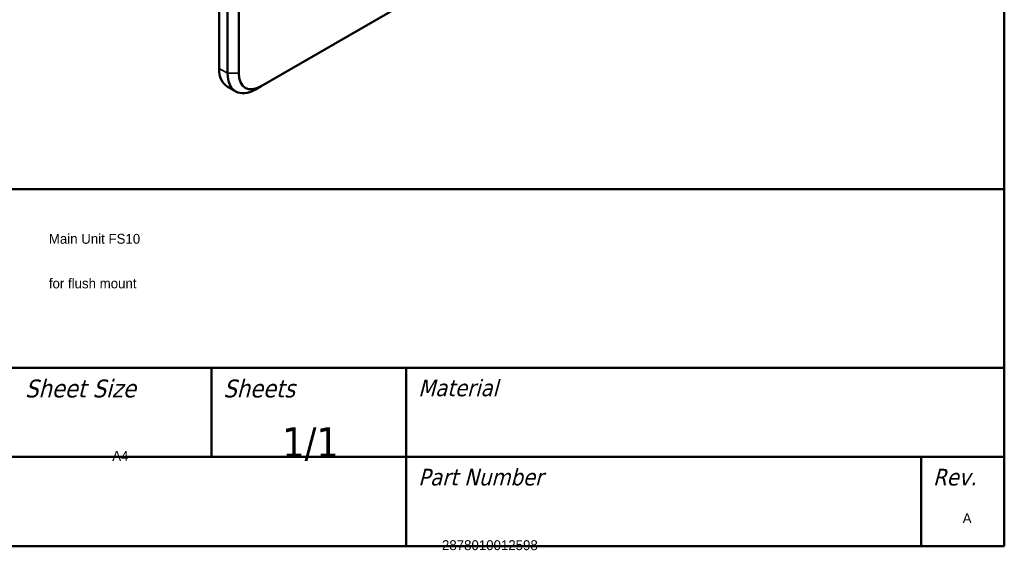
# Model space of a CAD drawing. Header units: millimetres. Extents: x 30 to 861, y 28 to 600.
# Tile 13 of 43: x 613 to 861, y 29 to 163. Entities that reach past the tile are written whole.
import ezdxf
from ezdxf.enums import TextEntityAlignment as Align

# ---------------------------------------------------------------- set-up
doc = ezdxf.new("R2018")
doc.units = ezdxf.units.MM
doc.header["$LTSCALE"] = 3
for name, color, linetype, lineweight in [('Border (ISO)', 7, 'Continuous', 50), ('Title (ISO)', 7, 'Continuous', 50), ('Visible (ISO)', 7, 'Continuous', 50), ('Visible Narrow (ISO)', 7, 'Continuous', 35)]:
    doc.layers.add(name, color=color, linetype=linetype, lineweight=lineweight)
doc.styles.add('Note Text (ISO)', font='tahoma.ttf')
doc.styles.get("Standard").update_dxf_attribs({"font": 'tahoma.ttf'})

# ---------------------------------------------------------------- blocks, each defined once
blk = doc.blocks.new('Borders Border')
at = {"layer": 'Border (ISO)'}
for p, q in [((287, 200), (287, 10)), ((287, 10), (10, 10))]:
    blk.add_line(p, q, dxfattribs=at)
blk = doc.blocks.new('Title Blocks JKE')
at = {"layer": 'Title (ISO)'}
for p, q in [((100.889, 162.131), (290.889, 162.131)), ((290.889, 162.131), (290.889, 132.131)), ((140.889, 147.131), (290.889, 147.131)), ((224.222, 147.131), (224.222, 139.631)), ((240.61, 147.131), (240.61, 132.131)), ((140.889, 139.631), (290.889, 139.631)), ((283.889, 139.631), (283.889, 132.131)), ((290.889, 132.131), (100.889, 132.131))]:
    blk.add_line(p, q, dxfattribs=at)
at = {"layer": 'Title (ISO)', "attachment_point": 1, "style": 'Note Text (ISO)'}
for s, insert, char_height in [('\\fTahoma|b0|i1;{\\H1.5000;Sheet Size}', (208.556, 146.131), 1.5), ('\\fTahoma|b0|i1;{\\H1.5000;Sheets}', (225.222, 146.131), 1.5), ('\\fTahoma|b0|i1;{\\H1.4000;Material}', (241.61, 146.131), 1.4), ('\\fTahoma|b0|i1;{\\H1.4000;Part Number}', (241.61, 138.631), 1.4), ('\\fTahoma|b0|i1;{\\H1.4000;Rev.}', (284.889, 138.631), 1.4)]:
    blk.add_mtext(s, dxfattribs=dict(at, insert=insert, char_height=char_height))
at = {"layer": 'Title (ISO)', "insert": (232.556, 139.298), "char_height": 2.5, "attachment_point": 8, "line_spacing_factor": 2.4, "style": 'Note Text (ISO)'}
blk.add_mtext('\\fTahoma|b0|i0;{\\H2.5000;1/1}', dxfattribs=at)
at = {"layer": 'Title (ISO)', "lineweight": 30, "flags": 104}
for tag, p in [('DESCRIPTION', (210.556, 158.381)), ('TITLE', (210.556, 154.631)), ('SUBJECT', (210.556, 150.881))]:
    blk.add_attdef(tag, text='', height=2.5, dxfattribs=at).set_placement(p, align=Align.MIDDLE_LEFT)
for tag, height, p in [('MASS\\P3;', 2.5, (143.889, 147.631)), ('CREATION_DATE', 2.5, (177.222, 147.631)), ('Surface', 2.5, (143.889, 140.131)), ('MATERIAL', 2.5, (243.61, 140.131)), ('DESIGNER', 2.5, (177.222, 140.131)), ('Dimension', 2.5, (143.889, 132.631)), ('PART_NUMBER', 2.2, (243.61, 132.631))]:
    blk.add_attdef(tag, text='', height=height, dxfattribs=at).set_placement(p, align=Align.BOTTOM_LEFT)
blk.add_attdef('Sheet_Size', text='', height=2.5, dxfattribs=at).set_placement((215.889, 140.131), align=Align.BOTTOM_CENTER)
blk.add_attdef('REVISION_NUMBER', text='', height=2.2, dxfattribs=at).set_placement((287.389, 134.898), align=Align.MIDDLE_CENTER)

msp = doc.modelspace()

# ---------------------------------------------------------------- linework, layer by layer
at = {"layer": 'Visible (ISO)'}
for p, q in [((662.95, 282.74), (662.95, 150.47)), ((665.07, 281.51), (665.07, 149.24)), ((667.9, 149.24), (667.9, 281.51)), ((823.46, 232.52), (673.56, 145.97)), ((665.02, 145.89), (667.14, 144.66)), ((672.14, 145.16), (673.56, 145.97))]:
    msp.add_line(p, q, dxfattribs=at)
for centre, major_axis, end_param in [((670.02, 154.55), (-5, -8.66), 6.283185), ((672.14, 153.32), (-5, -8.66), 7.068583), ((673.56, 152.51), (-4, -6.93), 7.068583)]:
    msp.add_ellipse(centre, major_axis=major_axis, ratio=0.57735, start_param=5.497787, end_param=end_param, dxfattribs=at)
at = {"layer": 'Visible Narrow (ISO)'}
for q in [(662.95, 150.47), (667.9, 149.24)]:
    msp.add_line((665.07, 149.24), q, dxfattribs=at)

# ---------------------------------------------------------------- block references
at = {"xscale": 3, "yscale": 3, "zscale": 3}
msp.add_blockref('Borders Border', (0, 0), dxfattribs=at)
ref = msp.add_blockref('Title Blocks JKE', (-11.67, -366.39), dxfattribs=dict(xscale=3, yscale=3, zscale=3))
lines = msp.add_mtext('A4', dxfattribs={"layer": 'Title (ISO)', "insert": (636, 54), "char_height": 2.5, "attachment_point": 1})
ref.add_attrib('Sheet_Size', '', (636, 54), dxfattribs={"flags": 104}).embed_mtext(lines)
lines = msp.add_mtext('Main Unit FS10', dxfattribs={"layer": 'Title (ISO)', "insert": (620, 108.75), "char_height": 2.5, "attachment_point": 1})
ref.add_attrib('DESCRIPTION', '', (620, 108.75), dxfattribs={"flags": 104}).embed_mtext(lines)
lines = msp.add_mtext('for flush mount', dxfattribs={"layer": 'Title (ISO)', "insert": (620, 97.5), "char_height": 2.5, "attachment_point": 1})
ref.add_attrib('TITLE', '', (620, 97.5), dxfattribs={"flags": 104}).embed_mtext(lines)
lines = msp.add_mtext('A', dxfattribs={"layer": 'Title (ISO)', "insert": (850.5, 38.3), "char_height": 2.5, "attachment_point": 1})
ref.add_attrib('REVISION_NUMBER', '', (850.5, 38.3), dxfattribs={"flags": 104}).embed_mtext(lines)
lines = msp.add_mtext('2878010012598', dxfattribs={"layer": 'Title (ISO)', "insert": (719.16, 31.5), "char_height": 2.5, "attachment_point": 1})
ref.add_attrib('PART_NUMBER', '', (719.16, 31.5), dxfattribs={"flags": 104}).embed_mtext(lines)

doc.saveas('drawing.dxf')
